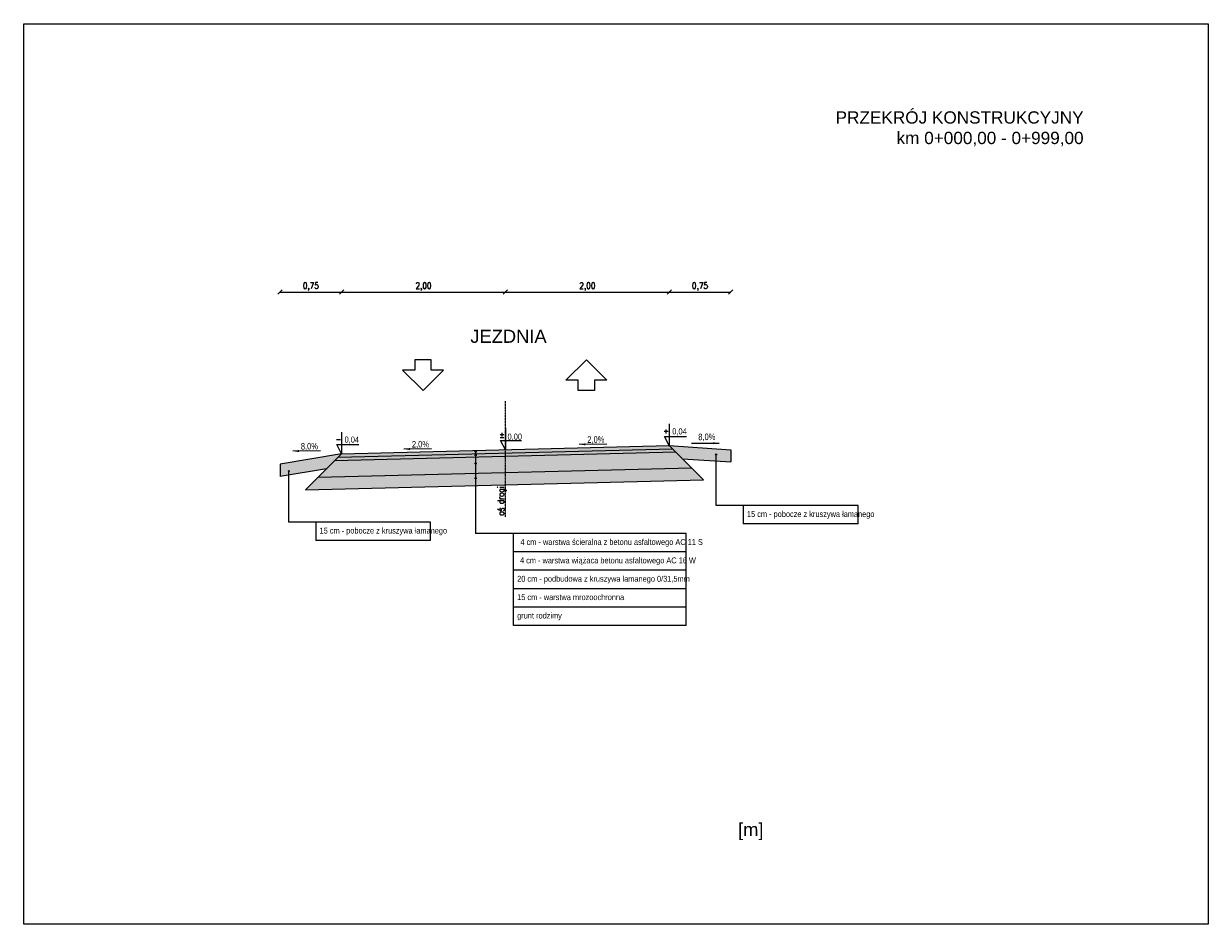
# Model space of a CAD drawing. Header units: millimetres. Extents: x 1024 to 29474, y -14562 to 6512.
# Tile 1 of 83: x 1024 to 15483, y -14562 to -3565. Entities that reach past the tile are written whole.
import ezdxf

# ---------------------------------------------------------------- set-up
doc = ezdxf.new("R2010")
doc.units = ezdxf.units.MM
doc.linetypes.add('ACAD_ISO10W100', pattern=[18.5, 12, -3, 0.5, -3])
doc.layers.add('D.O. ob 8x30', color=4, linetype='Continuous', lineweight=25)
doc.layers.add('D.O. wymiarowanie', color=7, linetype='Continuous', lineweight=15)
doc.styles.add('SIMPLEX', font='SIMPLEX.SHX', dxfattribs={"width": 0.85})
doc.styles.get("Standard").update_dxf_attribs({"font": 'arial.ttf'})
doc.styles.add('WOJTEK', font='arial.ttf')
doc.dimstyles.new('TOMEK1', dxfattribs={"dimscale": 8, "dimtxt": 2.2, "dimasz": 1.5, "dimexe": 0, "dimexo": 0, "dimgap": 0.6, "dimtad": 1, "dimdec": 1, "dimzin": 12, "dimdsep": 46, "dimtxsty": 'SIMPLEX', "dimblk": 'OBLIQUE', "dimcen": 0, "dimse1": 1, "dimse2": 1, "dimclrd": 3, "dimclre": 3, "dimclrt": 2, "dimadec": 0, "dimazin": 0, "dimtp": 0.1, "dimtm": 0.1, "dimtfac": 0.816667, "dimtdec": 1, "dimtix": 1, "dimtmove": 1, "dimatfit": 1, "dimldrblk": 'OBLIQUE', "dimfxl": 1, "dimfxlon": 1, "dimtolj": 1, "dimtzin": 12, "dimarcsym": 0})

# ---------------------------------------------------------------- blocks, each defined once
blk = doc.blocks.new('_Oblique')
at = {"color": 0, "linetype": 'ByBlock', "lineweight": -2}
blk.add_line((-0.5, -0.5), (0.5, 0.5), dxfattribs=at)
blk = doc.blocks.new('*D23')
at = {"color": 8, "lineweight": -2}
blk.add_line((6904, -6842), (8904, -6842), dxfattribs=at)
at = {"layer": 'Defpoints', "color": 0}
for p in [(8904, -6842), (6904, -8098), (8904, -8098)]:
    blk.add_point(p, dxfattribs=at)
at = {"color": 8, "lineweight": -2, "xscale": 52.5, "yscale": 52.5, "zscale": 52.5, "rotation": 180}
blk.add_blockref('_Oblique', (6904, -6842), dxfattribs=at)
at = {"color": 8, "lineweight": -2, "xscale": 52.5, "yscale": 52.5, "zscale": 52.5}
blk.add_blockref('_Oblique', (8904, -6842), dxfattribs=at)
at = {"color": 8, "insert": (7904, -6775), "char_height": 77, "attachment_point": 5, "style": 'SIMPLEX'}
blk.add_mtext('\\A1;2,00', dxfattribs=at)
blk = doc.blocks.new('*D24')
at = {"color": 8, "lineweight": -2}
blk.add_line((4904, -6842), (6904, -6842), dxfattribs=at)
at = {"layer": 'Defpoints', "color": 0}
for p in [(6904, -6842), (4904, -8098), (6904, -8098)]:
    blk.add_point(p, dxfattribs=at)
at = {"color": 8, "lineweight": -2, "xscale": 52.5, "yscale": 52.5, "zscale": 52.5, "rotation": 180}
blk.add_blockref('_Oblique', (4904, -6842), dxfattribs=at)
at = {"color": 8, "lineweight": -2, "xscale": 52.5, "yscale": 52.5, "zscale": 52.5}
blk.add_blockref('_Oblique', (6904, -6842), dxfattribs=at)
at = {"color": 8, "insert": (5904, -6775), "char_height": 77, "attachment_point": 5, "style": 'SIMPLEX'}
blk.add_mtext('\\A1;2,00', dxfattribs=at)
blk = doc.blocks.new('*D25')
at = {"color": 8, "lineweight": -2}
blk.add_line((4154, -6842), (4904, -6842), dxfattribs=at)
at = {"layer": 'Defpoints', "color": 0}
for p in [(4904, -6842), (4904, -8816), (4154, -8941)]:
    blk.add_point(p, dxfattribs=at)
at = {"color": 8, "lineweight": -2, "xscale": 52.5, "yscale": 52.5, "zscale": 52.5, "rotation": 180}
blk.add_blockref('_Oblique', (4154, -6842), dxfattribs=at)
at = {"color": 8, "lineweight": -2, "xscale": 52.5, "yscale": 52.5, "zscale": 52.5}
blk.add_blockref('_Oblique', (4904, -6842), dxfattribs=at)
at = {"color": 8, "insert": (4529, -6775), "char_height": 77, "attachment_point": 5, "style": 'SIMPLEX'}
blk.add_mtext('\\A1;0,75', dxfattribs=at)
blk = doc.blocks.new('*D26')
at = {"color": 8, "lineweight": -2}
blk.add_line((8904, -6842), (9654, -6842), dxfattribs=at)
at = {"layer": 'Defpoints', "color": 0}
for p in [(9654, -6842), (8904, -8716), (9654, -8766)]:
    blk.add_point(p, dxfattribs=at)
at = {"color": 8, "lineweight": -2, "xscale": 52.5, "yscale": 52.5, "zscale": 52.5, "rotation": 180}
blk.add_blockref('_Oblique', (8904, -6842), dxfattribs=at)
at = {"color": 8, "lineweight": -2, "xscale": 52.5, "yscale": 52.5, "zscale": 52.5}
blk.add_blockref('_Oblique', (9654, -6842), dxfattribs=at)
at = {"color": 8, "insert": (9279, -6775), "char_height": 77, "attachment_point": 5, "style": 'SIMPLEX'}
blk.add_mtext('\\A1;0,75', dxfattribs=at)

msp = doc.modelspace()

# ---------------------------------------------------------------- hatches: boundary and pattern name
at = {"lineweight": 5}
h = msp.add_hatch(dxfattribs=at)
h.set_pattern_fill('GRAVEL', color=1, scale=5, angle=0.2863906)
h.set_pattern_definition([(228.299178, (-25663.209, -30453.46), (-1010.2740933, -1148.0641343), [17.08607, -1691.5242]), (185.256132, (-25674.575, -30466.217), (1523.3461595, 134.6160402), [29.32024, -2902.70244]), (132.796838, (-25703.772, -30468.903), (1276.9669532, -1390.6345315), [20.67408, -2046.73614]), (267.56008, (-25753.143, -30500.9004), (114.3023812, 2540.60307125), [26.70023, -2643.32187]), (293.120045, (-25754.2794, -30527.5764), (-642.609687, 1520.8069536), [26.1817, -2591.9904]), (357.56008, (-25743.999, -30551.655), (-2540.60307125, 114.3023812), [26.70023, -2643.32187]), (37.980631, (-25717.323, -30552.792), (-1644.6313589, -1278.23655606), [35.3097, -3495.65577]), (72.541719, (-25689.491, -30531.0626), (875.0232588, 2798.4087079), [33.33598, -3300.26283]), (121.715956, (-25679.49, -30499.262), (-1024.23972915, 1645.9009622), [26.79065, -2652.2773]), (175.52275, (-25693.574, -30476.472), (1397.61735, -120.0155958), [30.58566, -1498.69685]), (222.683828, (-25724.0664, -30474.0847), (-1516.99814384, -1404.60016787), [39.5539, -3915.83863]), (139.100465, (-25627.408, -30501.542), (-892.797704, 757.5468696), [13.50023, -1336.5283]), (171.755625, (-25637.612, -30492.703), (1652.2489786, -245.7444055), [25.6841, -2542.73195]), (225.2864, (-25663.03, -30489.02), (0.6348, -126.99841), [17.96047, -161.64466]), (203.48498, (-25671.997, -30473.824), (633.722464, 257.170835), [9.67207, -957.5311]), (292.0878, (-25680.868, -30477.679), (-128.902818, 380.360439), [13.6783, -670.23765]), (31.25015, (-25675.724, -30490.353), (379.725637, 255.901232), [22.216, -718.3149]), (161.85144, (-25656.73, -30478.83), (254.63163, -125.72881), [16.06436, -385.5449]), (16.67593, (-25754.527, -30478.047), (1268.0797299, 387.3432567), [22.5044, -2227.94133]), (70.632567, (-25732.969, -30471.589), (-501.010836, -1399.5217548), [18.87995, -1869.1108]), (293.48498, (-25656.859, -30453.429), (-257.170835, 633.722464), [19.344, -947.85918]), (343.89685, (-25649.15, -30471.17), (-1271.8885397, 374.6472241), [22.5044, -2227.94133]), (339.730345, (-25754.133, -30556.786), (-636.2616707, 250.822819), [21.70176, -1063.3867]), (295.06153, (-25733.776, -30564.304), (-641.974886, 1393.8085398), [18.1836, -1800.17967]), (67.0878, (-25654.954, -30580.42), (250.822819, 636.261671), [19.344, -947.85918]), (17.640415, (-25647.423, -30562.603), (-1648.4401687, -516.2460752), [21.28914, -2107.6188]), (69.730345, (-25717.183, -30580.732), (-250.822819, -636.2616707), [10.85088, -1074.2376]), (101.59632, (-25662.574, -30580.459), (-129.53762, 507.358852), [6.47573, -641.09975]), (166.25015, (-25663.876, -30574.115), (381.630042, -125.094009), [26.1817, -497.45273]), (186.295397, (-25689.307, -30567.892), (1269.3493332, 133.3464298), [24.26335, -2402.06824]), (303.97646, (-25675.667, -30501.783), (-128.268017, 253.362025), [18.3162, -439.5888]), (353.443617, (-25665.4313, -30516.972), (2160.24263246, -243.2051992), [31.97784, -3165.80045]), (61.231786, (-25633.663, -30520.623), (-503.5500426, -891.528101), [13.0754, -1294.4696]), (90.2864, (-25627.37, -30509.16), (-127.6332, 126.3636), [7.62, -119.38]), (120.542828, (-25691.866, -30564.095), (512.4372653, -886.449688), [17.64335, -1746.69704]), (48.299178, (-25700.832, -30548.8995), (1010.2740933, 1148.0641343), [34.17214, -1674.4381]), (0.2864, (-25678.1, -30523.39), (126.3636, 127.6332), [33.02, -93.98]), (325.591237, (-25645.08, -30523.2205), (1274.4277467, -882.6408774), [20.08048, -1987.96584]), (254.340995, (-25628.513, -30534.568), (-124.459207, -508.6284556), [18.49145, -906.0825]), (207.932366, (-25633.504, -30552.373), (-2406.62184, -1282.04536556), [30.10725, -2980.62322]), (175.71247, (-25660.104, -30566.476), (-1651.6141769, 118.74599233), [31.85147, -3153.29232])])
h.paths.add_polyline_path([(4153.845, -8941.356), (4153.845, -9093.425), (4259.897, -9075.75), (4721.363, -8998.839), (4821.769, -8898.433), (4862.807, -8857.395), (4903.845, -8816.356)])
h.paths.add_polyline_path([(4259.897, -9036.238, 0.414213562), (4267.897, -9028.238, 2.414213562)], flags=16)
h.paths.add_polyline_path([(8981.919, -8794.429), (9064.916, -8877.427), (9476.484, -8904.865), (9653.845, -8916.689), (9653.845, -8766.356), (8903.845, -8716.356), (8942.882, -8755.393)])
h.paths.add_polyline_path([(9476.484, -8834.578, 0.414213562), (9484.484, -8826.578, 2.414213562)], flags=16)
h = msp.add_hatch(dxfattribs=at)
h.set_pattern_fill('GRAVEL', color=1, scale=10)
h.paths.add_polyline_path([(6903.845, -9046.444), (9177.102, -8989.612), (9064.916, -8877.427), (8981.919, -8794.429), (6903.845, -8846.381)])
h.paths.add_polyline_path([(4721.363, -8998.839), (4821.769, -8898.433), (6540.543, -8855.464), (6540.533, -8925.23, 0.997481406), (6540.531, -8941.23), (6540.515, -9055.527), (4616.576, -9103.625)])
h.paths.add_polyline_path([(6540.515, -9055.527), (6540.531, -8941.23, 0.414993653), (6548.552, -8933.23, 0.414911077), (6540.533, -8925.23), (6540.543, -8855.464), (6903.845, -8846.381), (6903.845, -9046.444)])
h = msp.add_hatch(color=1)
h.dxf.hatch_style = 1
h.paths.add_polyline_path([(6903.845, -8846.381), (8981.919, -8794.429), (8942.882, -8755.393), (6903.845, -8806.369)])
h.paths.add_polyline_path([(4821.769, -8898.433), (4862.807, -8857.395), (6540.549, -8815.451), (6540.547, -8823.857, 0.999263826), (6540.545, -8839.857), (6540.543, -8855.464)])
h.paths.add_polyline_path([(6540.543, -8855.464), (6540.545, -8839.857, 0.414470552), (6548.552, -8831.857, 0.414388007), (6540.547, -8823.857), (6540.549, -8815.451), (6903.845, -8806.369), (6903.845, -8846.381)])
h = msp.add_hatch(color=1)
h.dxf.hatch_style = 1
h.paths.add_polyline_path([(4903.845, -8816.356), (4862.807, -8857.395), (6540.549, -8815.451), (6903.845, -8806.369), (6903.845, -8766.356)])
h.paths.add_polyline_path([(6540.551, -8798.041, 0.414254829), (6548.552, -8790.041, 2.413973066)], flags=16)
h.paths.add_polyline_path([(6903.845, -8806.369), (8942.882, -8755.393), (8903.845, -8716.356), (6903.845, -8766.356)])
for points in [[(6532.552, -8790.081, -1), (6548.552, -8790.001, -1)], [(9468.484, -8826.618, -1), (9484.484, -8826.538, -1)], [(6532.552, -8831.897, -1), (6548.552, -8831.817, -1)], [(6532.552, -8933.27, -1), (6548.552, -8933.19, -1)], [(4251.897, -9028.278, -1), (4267.897, -9028.198, -1)], [(6532.552, -9115.741, -1), (6548.552, -9115.661, -1)]]:
    msp.add_hatch(color=4).paths.add_polyline_path(points)
at = {"linetype": 'Continuous', "lineweight": 5, "ltscale": 5}
h = msp.add_hatch(dxfattribs=at)
h.set_pattern_fill('AR-CONC', color=1, scale=0.75, angle=180, style=0)
h.set_pattern_definition([(50, (-30422.81, -27265.46), (136.6385, -11.9543), [14.2875, -157.1625]), (355, (-30422.81, -27265.46), (-26.43257, 143.29263), [11.43, -125.73044]), (100.45144, (-30411.42, -27266.46), (110.20594, 131.3383), [12.1425, -133.5677]), (46.1842, (-30422.8, -27227.36), (203.3093, -31.53175), [21.43125, -235.74375]), (96.63556, (-30405.86, -27229.99), (178.0531, 185.5696), [18.2138, -200.3517]), (351.18415, (-30422.8, -27227.36), (178.0531, 185.5696), [17.145, -188.5948]), (21, (-30403.76, -27236.88), (113.7108, -76.6989), [14.2875, -157.1625]), (326, (-30403.76, -27236.88), (46.3515, 138.14097), [11.43, -125.73]), (71.45145, (-30394.28, -27243.28), (160.0623, 61.44208), [12.1425, -133.56745]), (37.5, (-30422.807, -27265.46), (2.31645, 63.41628), [0, -124.206, 0, -127.635, 0, -126.20625]), (7.5, (-30422.81, -27265.46), (50.11475, 75.13543), [0, -72.771, 0, -121.3485, 0, -48.10125]), (327.5, (-30465.29, -27265.46), (101.692946, -4.29656), [0, -47.625, 0, -148.59, 0, -197.1675]), (317.5, (-30484.34, -27265.46), (111.09689, 19.06987), [0, -61.9125, 0, -98.679, 0, -140.0175])])
h.paths.add_polyline_path([(6903.845, -9196.49), (9323.489, -9135.999), (9177.102, -8989.612), (6903.845, -9046.444)])
h.paths.add_polyline_path([(4462.682, -9257.52), (4616.576, -9103.625), (6540.515, -9055.527), (6540.507, -9107.701, 0.99428101), (6540.505, -9123.701), (6540.494, -9205.574)])
h.paths.add_polyline_path([(6540.494, -9205.574), (6540.505, -9123.701, 0.41593573), (6548.552, -9115.701, 0.4158531), (6540.507, -9107.701), (6540.515, -9055.527), (6903.845, -9046.444), (6903.845, -9196.49)])

# ---------------------------------------------------------------- linework, layer by layer
at = {"color": 1}
for p, q in [((5648.018, -7794.006), (5898.018, -8044.006)), ((5798.018, -7794.006), (5648.018, -7794.006)), ((5798.018, -7669.006), (5798.018, -7794.006)), ((5998.018, -7669.006), (5798.018, -7669.006)), ((5898.018, -8044.006), (6148.018, -7794.006)), ((5998.018, -7794.006), (5998.018, -7669.006)), ((6148.018, -7794.006), (5998.018, -7794.006)), ((7643.245, -7919.006), (7893.245, -7669.006)), ((7893.245, -7669.006), (8143.245, -7919.006)), ((7793.245, -7919.006), (7643.245, -7919.006)), ((7793.245, -8044.006), (7793.245, -7919.006)), ((8143.245, -7919.006), (7993.245, -7919.006)), ((7993.245, -7919.006), (7993.245, -8044.006)), ((7993.245, -8044.006), (7793.245, -8044.006)), ((6903.688, -8501.421), (6903.688, -8766.356)), ((8866.049, -8544.494), (8866.049, -8521.064)), ((8903.845, -8451.421), (8903.845, -8716.356)), ((8903.845, -8451.421), (8903.845, -8716.356)), ((4866.049, -8644.494), (4842.62, -8644.494)), ((4889.479, -8644.494), (4866.049, -8644.494)), ((4903.845, -8551.421), (4903.845, -8816.356)), ((4903.845, -8551.421), (4903.845, -8816.356)), ((6838.14, -8582.693), (6861.57, -8582.693)), ((6838.14, -8617.887), (6861.57, -8617.887)), ((6844.171, -8654.615), (7100.338, -8654.615)), ((6903.688, -8766.356), (6844.171, -8654.615)), ((6861.57, -8559.263), (6861.57, -8582.693)), ((6861.57, -8582.693), (6861.57, -8606.122)), ((6861.57, -8582.693), (6884.999, -8582.693)), ((6861.57, -8617.887), (6884.999, -8617.887)), ((8866.049, -8544.494), (8842.62, -8544.494)), ((8844.329, -8604.615), (9113.412, -8604.615)), ((8903.845, -8716.356), (8844.329, -8604.615)), ((8889.479, -8544.494), (8866.049, -8544.494)), ((8866.049, -8567.923), (8866.049, -8544.494)), ((4644.816, -8780.309), (4308.765, -8783.67)), ((4844.329, -8704.615), (5113.412, -8704.615)), ((4903.845, -8816.356), (4844.329, -8704.615)), ((6000.319, -8755.843), (5664.268, -8759.203)), ((6540.552, -8790.041), (6540.411, -9790.446)), ((8141.148, -8698.81), (7805.098, -8702.17)), ((9176.865, -8684.785), (9512.915, -8688.146)), ((9476.484, -9448.924), (9476.484, -8826.578)), ((4259.897, -9650.584), (4259.897, -9028.238)), ((9806.856, -9448.924), (9476.484, -9448.924)), ((11207.917, -9448.924), (9806.856, -9448.924)), ((9806.856, -9448.924), (9806.856, -9673.361)), ((11207.917, -9673.361), (11207.917, -9448.924)), ((4590.269, -9650.584), (4259.897, -9650.584)), ((5991.33, -9650.584), (4590.269, -9650.584)), ((4590.269, -9650.584), (4590.269, -9875.021)), ((5991.33, -9875.021), (5991.33, -9650.584)), ((11205.506, -9673.361), (9806.856, -9673.361)), ((11207.917, -9673.361), (9806.856, -9673.361)), ((9109.993, -9790.446), (6540.411, -9790.446)), ((7002.182, -10912.633), (7002.182, -9790.446)), ((9109.993, -10912.633), (9109.993, -9790.446)), ((5988.919, -9875.021), (4590.269, -9875.021)), ((5991.33, -9875.021), (4590.269, -9875.021)), ((9109.993, -10014.883), (7002.182, -10014.883)), ((9109.993, -10239.321), (7002.182, -10239.321)), ((9109.993, -10463.758), (7002.182, -10463.758)), ((9109.993, -10463.758), (7002.182, -10463.758)), ((9109.993, -10688.196), (7002.182, -10688.196)), ((9109.993, -10912.633), (7002.182, -10912.633))]:
    msp.add_line(p, q, dxfattribs=at)
at = {"color": 1, "linetype": 'ACAD_ISO10W100'}
msp.add_line((6903.845, -9586.714), (6903.845, -8174.604), dxfattribs=at)
at = {"color": 4}
for centre in [(6540.552, -8790.041), (9476.484, -8826.578), (6540.552, -8831.857), (6540.552, -8933.23), (4259.897, -9028.238), (6540.552, -9115.701)]:
    msp.add_circle(centre, 8, dxfattribs=at)
at = {"color": 1}
for points in [[(9438.044, -8674.896), (9437.794, -8699.895), (9512.915, -8688.146)], [(4383.636, -8770.421), (4383.886, -8795.419), (4308.765, -8783.67)], [(5739.139, -8745.954), (5739.389, -8770.953), (5664.268, -8759.203)], [(7879.969, -8688.921), (7880.219, -8713.92), (7805.098, -8702.17)]]:
    msp.add_solid(points, dxfattribs=at)
at = {"layer": 'D.O. ob 8x30', "ltscale": 0.3}
msp.add_lwpolyline([(1023.981, -3564.946), (15483.499, -3564.946), (15483.499, -14561.605), (1023.981, -14561.605)], close=True, dxfattribs=at)
at = {"layer": 'D.O. wymiarowanie'}
for p, q in [((4903.845, -8816.356), (4153.845, -8941.356)), ((4462.682, -9257.52), (4903.845, -8816.356)), ((4821.769, -8898.433), (8981.919, -8794.429)), ((4862.807, -8857.395), (8942.882, -8755.393)), ((4903.845, -8816.356), (8903.845, -8716.356)), ((9323.489, -9135.999), (8903.845, -8716.356)), ((8903.845, -8716.356), (9653.845, -8766.356)), ((9653.845, -8766.356), (9653.845, -8916.689)), ((4153.845, -8941.356), (4153.845, -9093.425)), ((9064.916, -8877.427), (9653.845, -8916.689)), ((4721.363, -8998.839), (4153.845, -9093.425)), ((4616.576, -9103.625), (9177.102, -8989.612)), ((4462.682, -9257.52), (9323.489, -9135.999))]:
    msp.add_line(p, q, dxfattribs=at)

# ---------------------------------------------------------------- texts
at = {"color": 1, "width": 0.7}
for s, p in [('0,04', (8940.372, -8580.183)), ('0,04', (4940.372, -8680.183)), ('0,00', (6929.557, -8644.188))]:
    msp.add_text(s, height=74.48, dxfattribs=at).set_placement(p)
at = {"color": 1, "style": 'WOJTEK', "width": 0.75}
for s, p in [('2,0%%%', (5762.95, -8740.26)), ('2,0%%%', (7903.78, -8683.228)), ('8,0%%%', (9258.326, -8650.708)), ('8,0%%%', (4407.448, -8764.727))]:
    msp.add_text(s, height=80, rotation=0.5919572, dxfattribs=at).set_placement(p)
for s, p in [('15 cm - pobocze z kruszywa łamanego ', (9852.172, -9588.289)), ('15 cm - pobocze z kruszywa łamanego ', (4635.585, -9789.949)), (' 4 cm - warstwa ścieralna z betonu asfaltowego AC 11 S ', (7061.954, -9929.811)), ('4 cm - warstwa wiążaca betonu asfaltowego AC 16 W ', (7081.937, -10154.248)), ('20 cm - podbudowa z kruszywa lamanego 0/31,5mm', (7047.498, -10378.686)), ('15 cm - warstwa mrozoochronna ', (7047.498, -10603.123)), ('grunt rodzimy ', (7047.498, -10827.561))]:
    msp.add_text(s, height=71.82, dxfattribs=at).set_placement(p)
at = {"color": 1}
for s, insert, char_height, width, attachment_point in [('     PRZEKRÓJ KONSTRUKCYJNY\\Pkm 0+000,00 - 0+999,00', (13961.311, -4634.947), 150, 3737.8178, 3), ('\\A1;JEZDNIA', (7407.025, -7382.888), 160, 1617227.41041, 6), ('\\A1;[m]', (10053.764, -13428.767), 160, 1617227.41041, 6)]:
    msp.add_mtext(s, dxfattribs=dict(at, insert=insert, char_height=char_height, width=width, attachment_point=attachment_point))
at = {"color": 1, "insert": (6860.476, -9393.19), "char_height": 80, "attachment_point": 5, "rotation": 90}
msp.add_mtext('\\A1;{\\Fsimplex|c238;\\W0.8;oś drogi}', dxfattribs=at)

# ---------------------------------------------------------------- dimensions: what is measured, and where the dimension line sits
at = {"color": 1}
for base, p1, p2, text, picture, middle in [((4903.845, -6841.873), (4153.845, -8941.356), (4903.845, -8816.356), '0,75', '*D25', (4528.845, -6775.04)), ((6903.845, -6841.873), (4903.845, -8097.9), (6903.845, -8097.9), '2,00', '*D24', (5903.845, -6775.04)), ((8903.845, -6841.873), (6903.845, -8097.9), (8903.845, -8097.9), '2,00', '*D23', (7903.845, -6775.04)), ((9653.845, -6841.873), (8903.845, -8716.356), (9653.845, -8766.356), '0,75', '*D26', (9278.845, -6775.04))]:
    dim = msp.add_linear_dim(base=base, p1=p1, p2=p2, text=text, dimstyle='TOMEK1', override={"dimscale": 35, "dimtxsty": 'SIMPLEX', "dimblk": 'Oblique', "dimclrd": 8, "dimclrt": 8, "dimfxl": 3, "dimarcsym": 1}, dxfattribs=at)
    dim.commit()
    dim.dimension.update_dxf_attribs({"geometry": picture, "text_midpoint": middle})

doc.saveas('drawing.dxf')
